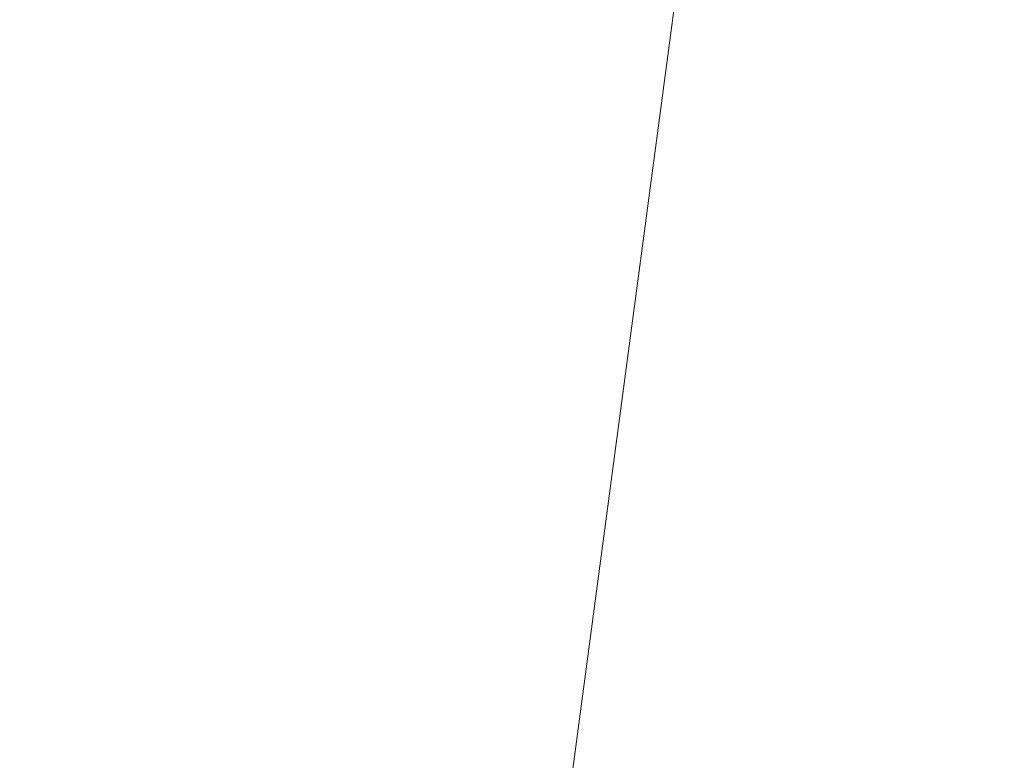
# Model space of a CAD drawing. Header units: millimetres. Extents: x -336 to 336, y -553 to 585.
# Tile 85 of 256: x -301.7 to -299.95, y 343.43 to 344.76. Entities that reach past the tile are written whole.
import ezdxf

# ---------------------------------------------------------------- set-up
doc = ezdxf.new("R2010")
doc.units = ezdxf.units.MM
doc.layers.add('M-520-M_DRAINAGE_FW', color=2, linetype='Continuous', lineweight=30)

# ---------------------------------------------------------------- blocks, each defined once
blk = doc.blocks.new('FFAS9403-000040BC0 - Urinal Safety Grab Bar-3412-3D View 1')
at = {"layer": 'M-520-M_DRAINAGE_FW', "lineweight": 9}
mesh = blk.add_polyface(dxfattribs=at)
corners = [(-285.4088, 338.3151, 551.4752), (-284.8977, 342.1974, 551.4752), (-285.2671, 341.4098, 567.6746), (-298.0538, 336.6993, 585.0935), (-299.9089, 349.4864, 600.4728), (-301.5361, 337.2628, 586.0516), (-286.7075, 339.0639, 572.5022), (-286.9073, 334.6973, 551.4752), (-291.3738, 332.3169, 568.8231), (-288.5307, 334.1726, 565.8856), (-289.4561, 342.6157, 586.6113), (-298.0609, 328.8005, 565.3016), (-294.5966, 329.5782, 564.852), (-294.8678, 334.5268, 579.5279), (-292.4201, 348.2662, 596.6357), (-289.1478, 352.7752, 597.3168), (-292.3977, 329.207, 551.4752), (-289.2911, 331.5907, 551.4752), (-301.7047, 329.603, 568.5852), (-299.8977, 327.1974, 551.4752), (-287.5069, 346.9121, 588.4362), (-286.1983, 344.658, 581.2795), (-286.1384, 352.4324, 590.8679), (-292.0752, 338.7901, 584.5109), (-295.7626, 343.4812, 593.6239), (-296.0154, 327.7084, 551.4752), (-284.8977, 347.1489, 573.1693), (-285.2393, 348.5013, 581.7915), (-295.7187, 356.1722, 604.8637)]
mesh.append_faces([[corners[k] for k in face] for face in [(3, 4, 5), (8, 9, 10), (11, 12, 13), (14, 10, 15), (11, 18, 19), (20, 21, 22), (6, 0, 2), (9, 8, 17), (12, 8, 13), (13, 23, 24), (3, 18, 11), (23, 8, 10), (21, 27, 22), (12, 11, 25), (11, 13, 3), (8, 12, 16), (7, 6, 9), (10, 9, 6), (15, 10, 20), (24, 14, 28), (23, 10, 14), (10, 6, 20), (21, 20, 6), (4, 24, 28), (3, 13, 24), (4, 3, 24), (6, 2, 21), (27, 2, 26), (2, 27, 21), (24, 23, 14), (8, 23, 13)]], dxfattribs={"vtx0": -1, "vtx1": -1, "vtx2": -1})
mesh.append_faces([[corners[k] for k in face] for face in [(6, 7, 0), (8, 16, 17)]], dxfattribs={"vtx0": -1, "vtx2": -1})
mesh.append_faces([[corners[k] for k in face] for face in [(0, 1, 2), (19, 25, 11), (17, 7, 9), (1, 26, 2), (25, 16, 12)]], dxfattribs={"vtx1": -1, "vtx2": -1})

msp = doc.modelspace()

# ---------------------------------------------------------------- block references
at = {"layer": 'M-520-M_DRAINAGE_FW', "lineweight": 9}
msp.add_blockref('FFAS9403-000040BC0 - Urinal Safety Grab Bar-3412-3D View 1', (0, 0), dxfattribs=at)

doc.saveas('drawing.dxf')
